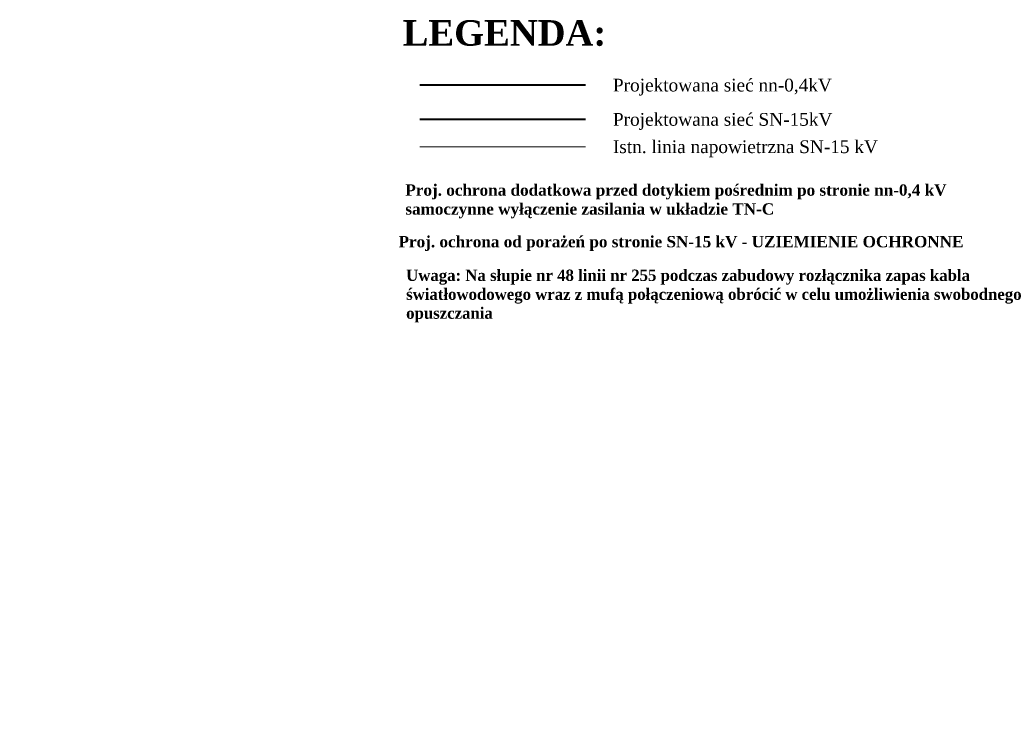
# Model space of a CAD drawing. Header units: millimetres. Extents: x -2674 to -2150, y -551 to 8.
# Tile 1 of 9: x -2674 to -2501, y -551 to -426. Entities that reach past the tile are written whole.
import ezdxf

# ---------------------------------------------------------------- set-up
doc = ezdxf.new("R2010")
doc.units = ezdxf.units.MM
doc.linetypes.add('DASHDOT', pattern=[1, 0.5, -0.25, 0, -0.25])
doc.linetypes.add('DASHEDX2', pattern=[1.5, 1, -0.5])
doc.layers.add('01 kabel nn', color=7, linetype='DASHEDX2', lineweight=35, true_color=0x007299)
for name, color, linetype, lineweight in [('2 Linia kablowa SN', 1, 'DASHDOT', 30), ('EOpisy', 7, 'Continuous', 0), ('S Złącza', 7, 'Continuous', 5)]:
    doc.layers.add(name, color=color, linetype=linetype, lineweight=lineweight)
doc.styles.get("Standard").update_dxf_attribs({"font": 'arial.ttf'})

msp = doc.modelspace()

# ---------------------------------------------------------------- linework, layer by layer
at = {"layer": '01 kabel nn', "linetype": 'ByBlock', "lineweight": 40, "ltscale": 3}
msp.add_line((-2574.64, -437.47), (-2603.86, -437.47), dxfattribs=at)
at = {"layer": '01 kabel nn', "color": 0, "linetype": 'ByBlock', "lineweight": 20, "ltscale": 2}
msp.add_line((-2574.64, -448.33), (-2603.86, -448.33), dxfattribs=at)
at = {"layer": '2 Linia kablowa SN', "linetype": 'ByBlock', "lineweight": 40, "ltscale": 5}
msp.add_line((-2574.64, -443.51), (-2603.86, -443.51), dxfattribs=at)

# ---------------------------------------------------------------- texts
at = {"layer": 'EOpisy', "color": 0, "linetype": 'Continuous'}
for s, insert, char_height, width, attachment_point in [('{\\fTimes New Roman|b1|i0|c238|p18;LEGENDA:}', (-2588.93, -426.02), 4.5, 153.2652, 2), ('{\\fTimes New Roman|b0|i0|c238|p18;\\P\\P\\P\\PProjektowana sieć nn-0,4kV}', (-2569.81, -421.34), 2.25, 114.9489, 1), ('{\\fTimes New Roman|b0|i0|c238|p18;\\P\\P\\P\\PProjektowana sieć SN-15kV}', (-2569.81, -427.38), 2.25, 114.9489, 1), ('{\\fTimes New Roman|b0|i0|c238|p18;\\P\\P\\P\\PIstn. linia napowietrzna SN-15 kV}', (-2569.81, -432.2), 2.25, 114.9489, 1)]:
    msp.add_mtext(s, dxfattribs=dict(at, insert=insert, char_height=char_height, width=width, attachment_point=attachment_point))
at = {"layer": 'EOpisy', "linetype": 'Continuous', "char_height": 2, "attachment_point": 2}
for s, insert, width in [('\\pxql;{\\fTimes New Roman|b1|i0|c238|p18;Proj. ochrona dodatkowa przed dotykiem pośrednim po stronie nn-0,4 kV\\Psamoczynne wyłączenie zasilania w układzie TN-C }', (-2525.53, -454.96), 161.7447), ('{\\fTimes New Roman|b1|i0|c238|p18;Proj. ochrona od porażeń po stronie SN-15 kV - UZIEMIENIE OCHRONNE}', (-2557.8, -464.06), 114.9489), ('\\pxql;{\\fTimes New Roman|b1|i0|c238|p18;Uwaga: Na słupie nr 48 linii nr 255 podczas zabudowy rozłącznika zapas kabla światłowodowego wraz z mufą połączeniową obrócić w celu umożliwienia swobodnego opuszczania }', (-2548.79, -469.98), 114.9489)]:
    msp.add_mtext(s, dxfattribs=dict(at, insert=insert, width=width))
at = {"layer": 'S Złącza', "color": 241, "linetype": 'Continuous', "lineweight": 0, "insert": (-2674.4, -550.64), "char_height": 2, "width": 79.7939, "attachment_point": 1}
msp.add_mtext('{\\fTimes New Roman|b1|i0|c238|p18;   }', dxfattribs=at)

doc.saveas('drawing.dxf')
